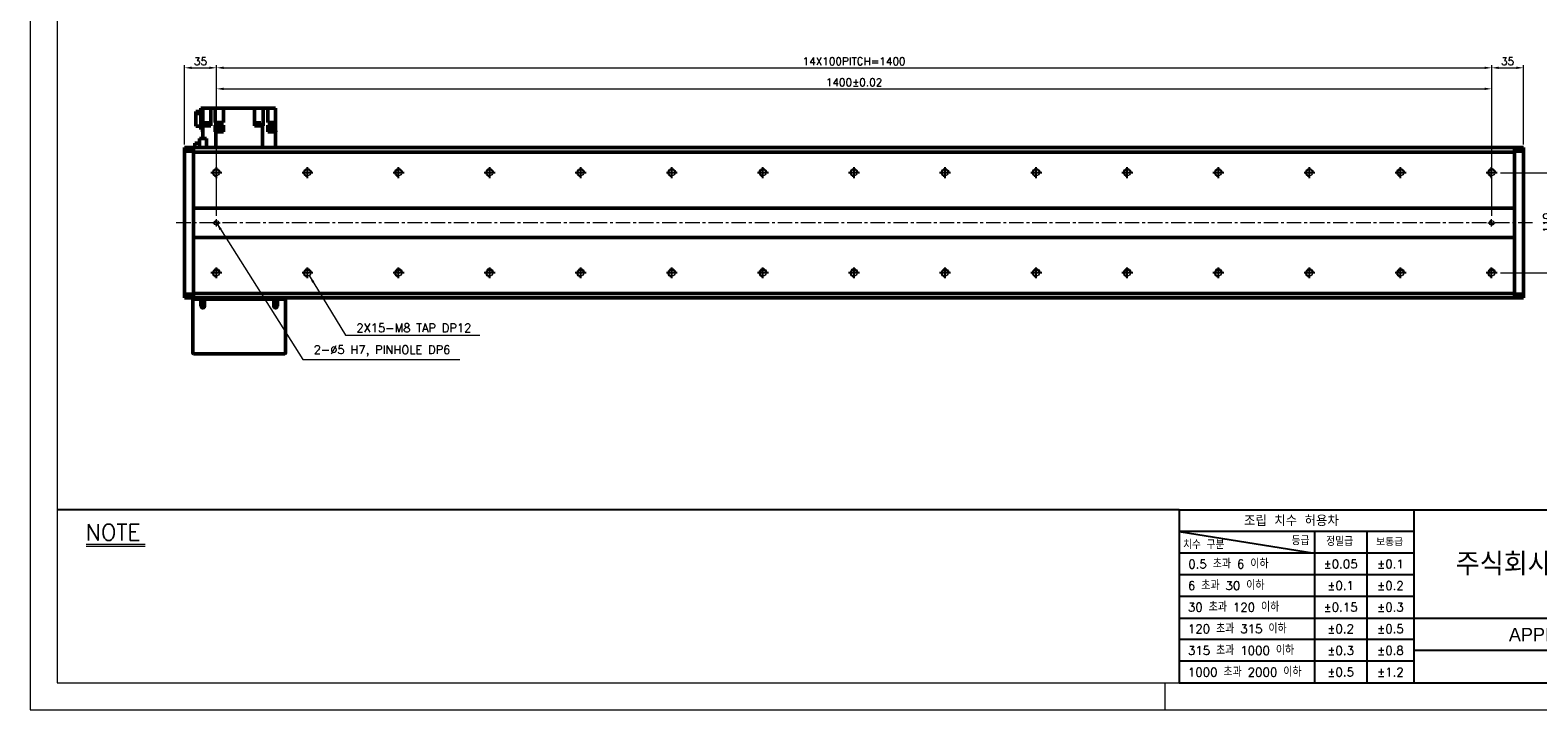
# Model space of a CAD drawing. Header units: millimetres. Extents: x 46547 to 49038, y 6223 to 10291.
# Tile 1 of 5: x 46547 to 48202, y 8529 to 9275. Entities that reach past the tile are written whole.
import ezdxf
from ezdxf.enums import TextEntityAlignment as Align

# ---------------------------------------------------------------- set-up
doc = ezdxf.new("R2010")
doc.units = ezdxf.units.MM
doc.header["$LTSCALE"] = 0.5
doc.linetypes.add('CENTER', pattern=[50.8, 31.75, -6.35, 6.35, -6.35])
doc.layers.get('0').update_dxf_attribs({"lineweight": 20})
for name, color, linetype, lineweight in [('1', 1, 'CENTER', 13), ('4', 4, 'Continuous', 13), ('외형선(ISO)', 7, 'Continuous', 50)]:
    doc.layers.add(name, color=color, linetype=linetype, lineweight=lineweight)
for name, color, linetype in [('3', 3, 'Continuous'), ('C', 1, 'CENTER'), ('DIM', 4, 'Continuous')]:
    doc.layers.add(name, color=color, linetype=linetype)
doc.styles.add('ACISOGDT', font='amgdt.shx')
doc.styles.add('DSR TEXT', font='romans.shx', dxfattribs={"bigfont": 'whgtxt.shx'})
doc.styles.get("Standard").update_dxf_attribs({"font": 'romans.shx', "bigfont": 'whgtxt.shx'})
doc.dimstyles.new('DSR', dxfattribs={"dimscale": 2, "dimtxt": 3, "dimasz": 3, "dimexe": 0.5, "dimexo": 0.5, "dimgap": 0.5, "dimtad": 1, "dimdsep": 46, "dimtxsty": 'Standard', "dimcen": 2.5, "dimclrd": 4, "dimclre": 4, "dimclrt": 2, "dimadec": 0, "dimazin": 2, "dimtfac": 1, "dimtmove": 0, "dimatfit": 3, "dimfxl": 0, "dimlwd": -1, "dimlwe": -1, "dimarcsym": 0})

# ---------------------------------------------------------------- blocks, each defined once
blk = doc.blocks.new('A$C13F00394')
for p, q in [((-202.34, 25.67), (-191.42, 25.67)), ((-202.34, 25.3), (-191.42, 25.3))]:
    blk.add_line(p, q)
at = {"layer": '3'}
for p, q in [((0, 32), (-207.68, 32)), ((0, 32), (202.32, 32)), ((0, 32), (0, 0)), ((43.43, 32), (43.43, 0)), ((0, 28), (25, 24)), ((43.43, 28), (0, 28)), ((25, 28), (25, 0)), ((34.7, 28), (34.7, 0)), ((43.43, 24), (0, 24)), ((43.43, 20), (0, 20)), ((43.43, 16), (0, 16)), ((0, 12), (129.32, 12)), ((43.43, 8), (0, 8)), ((97.32, 6), (43.43, 6)), ((43.43, 4), (0, 4)), ((0, 0), (202.32, 0))]:
    blk.add_line(p, q, dxfattribs=at)
at = {"color": 0, "style": 'DSR TEXT'}
for s, height, p in [('조립 치수 허용차', 2, (11.97, 29.02)), ('치수 구분', 1.5, (0.69, 24.78)), ('등급', 1.5, (20.77, 25.52)), ('정밀급', 1.5, (27.18, 25.37)), ('보통급', 1.3, (36.41, 25.38)), (' 0.5 초과 6 이하', 1.6, (0.56, 21.19)), (' 6 초과 30 이하', 1.6, (0.49, 17.19)), (' 30 초과 120 이하', 1.6, (0.49, 13.19)), (' 120 초과 315 이하', 1.6, (0.49, 9.19)), (' 315 초과 1000 이하', 1.6, (0.49, 5.19)), (' 1000 초과 2000 이하', 1.6, (0.49, 1.19))]:
    blk.add_text(s, height=height, dxfattribs=at).set_placement(p)
at = {"color": 7, "style": 'ACISOGDT'}
blk.add_text('APPROVED', height=2.5, dxfattribs=at).set_placement((70.28, 8.93), align=Align.MIDDLE_CENTER)
at = {"color": 7, "insert": (70.37, 22), "char_height": 4.2, "attachment_point": 5, "style": 'DSR TEXT'}
blk.add_mtext('주식회사 디에스알', dxfattribs=at)
at = {"color": 0, "char_height": 1.6, "attachment_point": 5, "style": 'DSR TEXT'}
for s, insert in [('%%P0.05', (29.85, 22)), ('%%P0.1', (39.07, 22)), ('%%P0.1', (29.85, 18)), ('%%P0.2', (39.07, 18)), ('%%P0.15', (29.85, 14)), ('%%P0.3', (39.07, 14)), ('%%P0.2', (29.85, 10)), ('%%P0.5', (39.07, 10)), ('%%P0.3', (29.85, 6)), ('%%P0.8', (39.07, 6)), ('%%P0.5', (29.85, 2)), ('%%P1.2', (39.07, 2))]:
    blk.add_mtext(s, dxfattribs=dict(at, insert=insert))
at = {"layer": '4', "color": 0, "style": 'DSR TEXT'}
blk.add_text('NOTE', height=3, dxfattribs=at).set_placement((-202.39, 26.38))
blk = doc.blocks.new('A$C1C1952E1')
at = {"color": 1}
blk.add_lwpolyline([(0, 0), (420, 0), (420, 297), (0, 297)], close=True, dxfattribs=at)
at = {"color": 3}
blk.add_lwpolyline([(5, 5), (415, 5), (415, 292), (5, 292)], close=True, dxfattribs=at)
blk = doc.blocks.new('A$C33E56CC6')
h = blk.add_hatch()
h.set_pattern_fill('ANSI31', color=256, style=0)
h.set_pattern_definition([(45, (-7065.45672, -6508.5399), (-0.0883883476, 0.0883883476), [])])
h.paths.add_polyline_path([(4, 6.5, 0.414214), (1.5, 4), (4, 4)])
h.paths.add_polyline_path([(6.5, 4), (4, 4), (4, 1.5, 0.414214)])
blk.add_circle((4, 4), 2.5)
at = {"layer": '1'}
for p, q in [((0, 4), (8, 4)), ((4, 0), (4, 8))]:
    blk.add_line(p, q, dxfattribs=at)
blk = doc.blocks.new('tap8')
blk.add_circle((0, 0), 3.4)
at = {"layer": 'C', "color": 1, "linetype": 'CENTER'}
for p, q in [((-6, 0), (6, 0)), ((0, -6), (0, 6))]:
    blk.add_line(p, q, dxfattribs=at)
at = {"layer": 'DIM', "color": 3}
blk.add_arc((0, 0), 4, 263.8455, 189.4314, dxfattribs=at)
blk = doc.blocks.new('*D112')
at = {"color": 1, "linetype": 'ByBlock'}
for p, q in [((48160.8, 9118.8), (48222, 9118.8)), ((48219, 9111), (48219, 9016.6)), ((48160.8, 9008.8), (48222, 9008.8))]:
    blk.add_line(p, q, dxfattribs=at)
at = {"color": 1}
for points in [[(48217.7, 9111), (48220.3, 9111), (48219, 9118.8)], [(48217.7, 9016.6), (48220.3, 9016.6), (48219, 9008.8)]]:
    blk.add_solid(points, dxfattribs=at)
at = {"layer": 'Defpoints', "color": 0}
for p in [(48157.2, 9118.8), (48157.2, 9008.8), (48219, 9008.8)]:
    blk.add_point(p, dxfattribs=at)
at = {"color": 3, "insert": (48211.8, 9063.8), "char_height": 8.4, "attachment_point": 5, "rotation": 90, "style": 'DSR TEXT'}
blk.add_mtext('110', dxfattribs=at)
blk = doc.blocks.new('*D113')
at = {"color": 1, "linetype": 'ByBlock'}
for p, q in [((46716.2, 9149.9), (46716.2, 9237)), ((46751.2, 9128.5), (46751.2, 9237)), ((46724, 9234), (46743.4, 9234))]:
    blk.add_line(p, q, dxfattribs=at)
at = {"color": 1}
for points in [[(46724, 9235.3), (46724, 9232.7), (46716.2, 9234)], [(46743.4, 9235.3), (46743.4, 9232.7), (46751.2, 9234)]]:
    blk.add_solid(points, dxfattribs=at)
at = {"layer": 'Defpoints', "color": 0}
for p in [(46751.2, 9234), (46716.2, 9146.3), (46751.2, 9124.9)]:
    blk.add_point(p, dxfattribs=at)
at = {"color": 3, "insert": (46733.7, 9241.2), "char_height": 8.4, "attachment_point": 5, "style": 'DSR TEXT'}
blk.add_mtext('35', dxfattribs=at)
blk = doc.blocks.new('*D114')
at = {"color": 1, "linetype": 'ByBlock'}
for p, q in [((46751.2, 9128.5), (46751.2, 9237)), ((48151.2, 9128.5), (48151.2, 9237)), ((46759, 9234), (48143.4, 9234))]:
    blk.add_line(p, q, dxfattribs=at)
at = {"color": 1}
for points in [[(46759, 9235.3), (46759, 9232.7), (46751.2, 9234)], [(48143.4, 9235.3), (48143.4, 9232.7), (48151.2, 9234)]]:
    blk.add_solid(points, dxfattribs=at)
at = {"layer": 'Defpoints', "color": 0}
for p in [(48151.2, 9234), (46751.2, 9124.9), (48151.2, 9124.9)]:
    blk.add_point(p, dxfattribs=at)
at = {"color": 3, "insert": (47451.2, 9241.2), "char_height": 8.4, "attachment_point": 5, "style": 'DSR TEXT'}
blk.add_mtext('14X100PITCH=1400', dxfattribs=at)
blk = doc.blocks.new('*D115')
at = {"color": 1, "linetype": 'ByBlock'}
for p, q in [((48151.2, 9128.5), (48151.2, 9237)), ((48186.2, 9149.9), (48186.2, 9237)), ((48159, 9234), (48178.4, 9234))]:
    blk.add_line(p, q, dxfattribs=at)
at = {"color": 1}
for points in [[(48159, 9235.3), (48159, 9232.7), (48151.2, 9234)], [(48178.4, 9235.3), (48178.4, 9232.7), (48186.2, 9234)]]:
    blk.add_solid(points, dxfattribs=at)
at = {"layer": 'Defpoints', "color": 0}
for p in [(48186.2, 9234), (48186.2, 9146.3), (48151.2, 9124.9)]:
    blk.add_point(p, dxfattribs=at)
at = {"color": 3, "insert": (48168.7, 9241.2), "char_height": 8.4, "attachment_point": 5, "style": 'DSR TEXT'}
blk.add_mtext('35', dxfattribs=at)
blk = doc.blocks.new('*D116')
at = {"color": 1, "linetype": 'ByBlock'}
for p, q in [((46751.2, 9071.4), (46751.2, 9213.9)), ((46759, 9210.9), (48143.4, 9210.9)), ((48151.2, 9071.4), (48151.2, 9213.9))]:
    blk.add_line(p, q, dxfattribs=at)
at = {"color": 1}
for points in [[(46759, 9212.2), (46759, 9209.6), (46751.2, 9210.9)], [(48143.4, 9212.2), (48143.4, 9209.6), (48151.2, 9210.9)]]:
    blk.add_solid(points, dxfattribs=at)
at = {"layer": 'Defpoints', "color": 0}
for p in [(48151.2, 9210.9), (46751.2, 9067.8), (48151.2, 9067.8)]:
    blk.add_point(p, dxfattribs=at)
at = {"color": 3, "insert": (47451.2, 9218.1), "char_height": 8.4, "attachment_point": 5, "style": 'DSR TEXT'}
blk.add_mtext('1400%%P0.02', dxfattribs=at)

msp = doc.modelspace()

# ---------------------------------------------------------------- linework, layer by layer
at = {"color": 1}
msp.add_line((47792.37032, 8558.65502), (47792.37032, 8528.99552), dxfattribs=at)
at = {"layer": '1'}
msp.add_line((48196.15234, 9063.84756), (46706.15234, 9063.84756), dxfattribs=at)
at = {"layer": '3'}
msp.add_line((47808.28287, 8558.65502), (49008.40982, 8558.65502), dxfattribs=at)
at = {"layer": '외형선(ISO)'}
for p, q in [((46734.15234, 9189.84756), (46736.15234, 9189.84756)), ((46734.15234, 9189.84756), (46734.15234, 9166.34756)), ((46736.15234, 9189.84756), (46736.15234, 9170.34756)), ((46740.55234, 9189.84756), (46736.15234, 9189.84756)), ((46745.05234, 9189.84756), (46740.55234, 9189.84756)), ((46749.81967, 9189.84756), (46745.05234, 9189.84756)), ((46745.05234, 9189.84756), (46745.05234, 9170.34756)), ((46749.81967, 9189.84756), (46749.83039, 9189.84756)), ((46749.83039, 9173.84756), (46749.83039, 9189.84756)), ((46749.83039, 9189.84756), (46754.95234, 9189.84756)), ((46758.95234, 9189.84756), (46754.95234, 9189.84756)), ((46758.95234, 9189.84756), (46792.85234, 9189.84756)), ((46758.95234, 9173.84756), (46758.95234, 9189.84756)), ((46792.85234, 9170.34756), (46792.85234, 9189.84756)), ((46797.35234, 9189.84756), (46792.85234, 9189.84756)), ((46797.35234, 9189.84756), (46802.51945, 9189.84756)), ((46807.59618, 9189.84756), (46802.51945, 9189.84756)), ((46802.51945, 9170.34756), (46802.51945, 9189.84756)), ((46807.59618, 9189.84756), (46807.75234, 9189.84756)), ((46807.75234, 9173.84756), (46807.75234, 9189.84756)), ((46811.75234, 9189.84756), (46807.75234, 9189.84756)), ((46811.75234, 9189.84756), (46816.15234, 9189.84756)), ((46816.15234, 9189.84756), (46816.15234, 9173.84756)), ((46734.15234, 9186.15315), (46728.65234, 9186.15315)), ((46728.65234, 9186.15315), (46728.65234, 9183.83763)), ((46728.65234, 9183.83763), (46734.15234, 9183.83763)), ((46728.65234, 9183.83763), (46728.65234, 9169.94198)), ((46728.65234, 9169.94198), (46734.15234, 9169.94198)), ((46736.15234, 9156.49756), (46736.15234, 9170.34756)), ((46736.15234, 9170.34756), (46744.70849, 9170.34756)), ((46737.5914, 9170.84756), (46743.5914, 9170.84756)), ((46737.5914, 9170.84756), (46737.5914, 9170.34756)), ((46737.6414, 9171.54756), (46743.5414, 9171.54756)), ((46737.6414, 9171.54756), (46737.6414, 9170.84756)), ((46737.8414, 9173.54756), (46743.3414, 9173.54756)), ((46737.8414, 9173.54756), (46737.8414, 9171.54756)), ((46743.3414, 9173.54756), (46743.3414, 9171.54756)), ((46743.5414, 9171.54756), (46743.5414, 9170.84756)), ((46743.5914, 9170.84756), (46743.5914, 9170.34756)), ((46745.05234, 9170.34756), (46744.70849, 9170.34756)), ((46749.83039, 9173.84756), (46750.48615, 9173.84756)), ((46749.83039, 9170.84756), (46749.83039, 9165.84756)), ((46750.48615, 9170.84756), (46749.83039, 9170.84756)), ((46750.48615, 9173.84756), (46758.95234, 9173.84756)), ((46750.48615, 9170.84756), (46750.48615, 9173.84756)), ((46758.95234, 9170.84756), (46750.48615, 9170.84756)), ((46758.95234, 9170.84756), (46758.95234, 9165.84756)), ((46801.81852, 9170.34756), (46792.85234, 9170.34756)), ((46794.35091, 9170.84756), (46800.35091, 9170.84756)), ((46794.35091, 9170.84756), (46794.35091, 9170.34756)), ((46794.40091, 9171.54756), (46800.30091, 9171.54756)), ((46794.40091, 9171.54756), (46794.40091, 9170.84756)), ((46794.60091, 9173.54756), (46800.10091, 9173.54756)), ((46794.60091, 9173.54756), (46794.60091, 9171.54756)), ((46800.10091, 9173.54756), (46800.10091, 9171.54756)), ((46800.30091, 9171.54756), (46800.30091, 9170.84756)), ((46800.35091, 9170.84756), (46800.35091, 9170.34756)), ((46801.81852, 9146.34756), (46801.81852, 9170.34756)), ((46801.81852, 9170.34756), (46802.48501, 9170.34756)), ((46802.51945, 9170.34756), (46802.48501, 9170.34756)), ((46807.75234, 9173.84756), (46816.15234, 9173.84756)), ((46807.75234, 9165.84756), (46807.75234, 9170.84756)), ((46816.15234, 9170.84756), (46807.75234, 9170.84756)), ((46816.15234, 9170.84756), (46816.15234, 9173.84756)), ((46816.15234, 9165.84756), (46816.15234, 9170.84756)), ((46732.75234, 9156.49756), (46740.18089, 9156.49756)), ((46732.75234, 9146.34756), (46732.75234, 9156.49756)), ((46734.15234, 9166.34756), (46736.15234, 9166.34756)), ((46735.93244, 9164.84756), (46736.15234, 9164.84756)), ((46735.93244, 9163.84756), (46735.93244, 9164.84756)), ((46736.15234, 9163.84756), (46735.93244, 9163.84756)), ((46740.18089, 9156.49756), (46740.18089, 9146.34756)), ((46749.8277, 9165.84756), (46749.8277, 9163.84756)), ((46749.83039, 9165.84756), (46749.8277, 9165.84756)), ((46749.8277, 9163.84756), (46750.48615, 9163.84756)), ((46750.94172, 9165.84756), (46749.83039, 9165.84756)), ((46750.48615, 9163.84756), (46753.16779, 9163.84756)), ((46750.48615, 9163.84756), (46750.48615, 9146.34756)), ((46750.64172, 9164.84756), (46758.24172, 9164.84756)), ((46750.64172, 9163.84756), (46750.64172, 9164.84756)), ((46750.94172, 9167.44756), (46757.94172, 9167.44756)), ((46750.94172, 9164.84756), (46750.94172, 9167.44756)), ((46755.71564, 9163.84756), (46753.16779, 9163.84756)), ((46755.71564, 9163.84756), (46758.95376, 9163.84756)), ((46757.94172, 9164.84756), (46757.94172, 9167.44756)), ((46757.94172, 9165.84756), (46758.95234, 9165.84756)), ((46758.24172, 9163.84756), (46758.24172, 9164.84756)), ((46758.95376, 9165.84756), (46758.95234, 9165.84756)), ((46758.95376, 9165.84756), (46758.95376, 9163.84756)), ((46807.71328, 9163.84756), (46807.71328, 9165.84756)), ((46807.75234, 9165.84756), (46807.71328, 9165.84756)), ((46807.71328, 9163.84756), (46816.15234, 9163.84756)), ((46807.75234, 9165.84756), (46809.07224, 9165.84756)), ((46808.77224, 9164.84756), (46816.37224, 9164.84756)), ((46808.77224, 9163.84756), (46808.77224, 9164.84756)), ((46809.07224, 9167.44756), (46816.07224, 9167.44756)), ((46809.07224, 9164.84756), (46809.07224, 9167.44756)), ((46816.07224, 9164.84756), (46816.07224, 9167.44756)), ((46816.15234, 9165.84756), (46816.07224, 9165.84756)), ((46816.15234, 9165.84756), (46816.15234, 9164.84756)), ((46816.15234, 9146.34756), (46816.15234, 9163.84756)), ((46816.37224, 9163.84756), (46816.15234, 9163.84756)), ((46816.37224, 9163.84756), (46816.37224, 9164.84756)), ((46716.15234, 9146.34756), (46716.15234, 9145.46888)), ((46726.15234, 9146.34756), (46716.15234, 9146.34756)), ((46716.15234, 9142.34756), (46716.15234, 9145.46888)), ((46716.15234, 9142.34756), (46726.15234, 9142.34756)), ((46716.15234, 8985.34756), (46716.15234, 9142.34756)), ((46726.15234, 9146.34756), (46726.15234, 9145.46889)), ((46726.15234, 9146.34756), (48176.15234, 9146.34756)), ((46726.15234, 9145.46888), (46726.15234, 9146.34756)), ((46726.15234, 9141.34756), (46726.15234, 9145.46889)), ((46726.15234, 9145.46888), (46726.15234, 9142.34756)), ((46726.15234, 9079.84756), (46726.15234, 9141.34756)), ((46726.15234, 9141.34756), (48176.15234, 9141.34756)), ((46727.35234, 9151.17256), (46732.75234, 9151.17256)), ((46727.35234, 9151.17256), (46727.35234, 9146.34756)), ((48176.15234, 9145.46889), (48176.15234, 9146.34756)), ((48176.15234, 9146.34756), (48176.15234, 9145.46889)), ((48176.15234, 9146.34756), (48186.15234, 9146.34756)), ((48176.15234, 9145.46889), (48176.15234, 9141.34756)), ((48176.15234, 9142.34756), (48176.15234, 9145.46889)), ((48176.15234, 9142.34756), (48186.15234, 9142.34756)), ((48176.15234, 9141.34756), (48176.15234, 9079.84756)), ((48186.15234, 9145.46889), (48186.15234, 9146.34756)), ((48186.15234, 9145.46889), (48186.15234, 9142.34756)), ((48186.15234, 9142.34756), (48186.15234, 8985.34756)), ((46726.15234, 9078.99401), (46726.15234, 9079.84756)), ((48176.15234, 9079.84756), (46726.15234, 9079.84756)), ((46726.15234, 9078.64046), (46726.15234, 9078.99401)), ((46726.15234, 9049.05467), (46726.15234, 9078.64046)), ((46726.15234, 9078.64046), (46726.15234, 9049.05467)), ((48176.15234, 9079.84756), (48176.15234, 9078.99401)), ((48176.15234, 9078.99401), (48176.15234, 9078.64046)), ((48176.15234, 9078.64046), (48176.15234, 9049.05467)), ((48176.15234, 9049.05467), (48176.15234, 9078.64046)), ((46726.15234, 9048.70112), (46726.15234, 9049.05467)), ((46726.15234, 9047.84756), (46726.15234, 9048.70112)), ((46726.15234, 8986.34756), (46726.15234, 9047.84756)), ((46726.15234, 9047.84756), (48176.15234, 9047.84756)), ((48176.15234, 9049.05467), (48176.15234, 9048.70112)), ((48176.15234, 9048.70112), (48176.15234, 9047.84756)), ((48176.15234, 9047.84756), (48176.15234, 8986.34756)), ((46726.15234, 8985.34756), (46716.15234, 8985.34756)), ((46716.15234, 8982.22624), (46716.15234, 8985.34756)), ((46716.15234, 8982.22624), (46716.15234, 8981.34756)), ((46726.15234, 8981.34756), (46716.15234, 8981.34756)), ((46725.15234, 8979.84756), (46726.15234, 8979.84756)), ((46725.15234, 8979.84756), (46725.15234, 8920.84756)), ((46726.15234, 8982.22624), (46726.15234, 8986.34756)), ((48176.15234, 8986.34756), (46726.15234, 8986.34756)), ((46726.15234, 8985.34756), (46726.15234, 8982.22624)), ((46726.15234, 8982.22624), (46726.15234, 8981.34756)), ((46726.15234, 8981.34756), (46726.15234, 8982.22624)), ((46726.15234, 8981.34756), (48176.15234, 8981.34756)), ((46726.15234, 8979.84756), (46726.15234, 8981.34756)), ((46726.15234, 8979.84756), (46734.15234, 8979.84756)), ((46734.15234, 8979.84756), (46738.15234, 8979.84756)), ((46734.15234, 8972.34756), (46734.15234, 8979.84756)), ((46738.15234, 8979.84756), (46738.15234, 8972.34756)), ((46738.15234, 8979.84756), (46814.15234, 8979.84756)), ((46814.15234, 8979.84756), (46818.15234, 8979.84756)), ((46814.15234, 8972.34756), (46814.15234, 8979.84756)), ((46818.15234, 8979.84756), (46818.15234, 8972.34756)), ((46818.15234, 8979.84756), (46826.15234, 8979.84756)), ((46826.15234, 8979.84756), (46826.15234, 8981.34756)), ((46826.15234, 8979.84756), (46827.15234, 8979.84756)), ((46827.15234, 8920.84756), (46827.15234, 8979.84756)), ((48176.15234, 8986.34756), (48176.15234, 8982.22624)), ((48186.15234, 8985.34756), (48176.15234, 8985.34756)), ((48176.15234, 8982.22624), (48176.15234, 8985.34756)), ((48176.15234, 8981.34756), (48176.15234, 8982.22624)), ((48176.15234, 8982.22624), (48176.15234, 8981.34756)), ((48176.15234, 8981.34756), (48186.15234, 8981.34756)), ((48186.15234, 8985.34756), (48186.15234, 8982.22624)), ((48186.15234, 8981.34756), (48186.15234, 8982.22624)), ((46726.15234, 8919.84756), (46826.15234, 8919.84756))]:
    msp.add_line(p, q, dxfattribs=at)
for centre in [(46736.15234, 8972.34756), (46816.15234, 8972.34756)]:
    msp.add_circle(centre, 1.2295, dxfattribs=at)
for centre, radius, start, end in [((46736.15234, 8972.34756), 2, 180, 0), ((46816.15234, 8972.34756), 2, 180, 0), ((46726.15234, 8920.84756), 1, 180, 270), ((46826.15234, 8920.84756), 1, 270, 0)]:
    msp.add_arc(centre, radius, start, end, dxfattribs=at)

# ---------------------------------------------------------------- block references
at = {"xscale": 5.931900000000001, "yscale": 5.931900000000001, "zscale": 5.931900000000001}
for name, p in [('A$C1C1952E1', (46546.67132, 8528.99552)), ('A$C13F00394', (47808.28288, 8558.65502))]:
    msp.add_blockref(name, p, dxfattribs=at)
at = {"rotation": 90}
for p in [(46751.15234, 9118.84756), (46851.15234, 9118.84756), (46951.15234, 9118.84756), (47051.15234, 9118.84756), (47151.15234, 9118.84756), (47251.15234, 9118.84756), (47351.15234, 9118.84756), (47451.15234, 9118.84756), (47551.15234, 9118.84756), (47651.15234, 9118.84756), (47751.15234, 9118.84756), (47851.15234, 9118.84756), (47951.15234, 9118.84756), (48051.15234, 9118.84756), (48151.15234, 9118.84756), (46751.15234, 9008.84756), (46851.15234, 9008.84756), (46951.15234, 9008.84756), (47051.15234, 9008.84756), (47151.15234, 9008.84756), (47251.15234, 9008.84756), (47351.15234, 9008.84756), (47451.15234, 9008.84756), (47551.15234, 9008.84756), (47651.15234, 9008.84756), (47751.15234, 9008.84756), (47851.15234, 9008.84756), (47951.15234, 9008.84756), (48051.15234, 9008.84756), (48151.15234, 9008.84756)]:
    msp.add_blockref('tap8', p, dxfattribs=at)
for p in [(46747.15233, 9059.84757), (48147.15233, 9059.84757)]:
    msp.add_blockref('A$C33E56CC6', p)

# ---------------------------------------------------------------- texts
at = {"color": 3, "char_height": 9.24, "attachment_point": 7, "style": 'DSR TEXT'}
for s, insert in [('2X15-M8 TAP DP12', (46904.76964, 8943.82565)), ('2-%%C5 H7, PINHOLE DP6', (46857.93099, 8917.05101))]:
    msp.add_mtext(s, dxfattribs=dict(at, insert=insert))

# ---------------------------------------------------------------- dimensions: what is measured, and where the dimension line sits
for base, p1, p2, picture, middle in [((46751.15234, 9234.0085), (46716.15234, 9146.34756), (46751.15234, 9124.89454), '*D113', (46733.65234, 9241.2085)), ((48186.15234, 9234.0085), (48151.15234, 9124.89454), (48186.15234, 9146.34756), '*D115', (48168.65234, 9241.2085))]:
    dim = msp.add_linear_dim(base=base, p1=p1, p2=p2, dimstyle='DSR', override={"dimscale": 3, "dimtxt": 2.8, "dimasz": 2.600136, "dimexe": 1, "dimexo": 1.2, "dimgap": 1, "dimdec": 4, "dimtxsty": 'DSR TEXT', "dimclrd": 1, "dimclre": 1, "dimclrt": 3, "dimtdec": 4, "dimtix": 1})
    dim.commit()
    dim.dimension.update_dxf_attribs({"geometry": picture, "text_midpoint": middle})
for base, p1, p2, text, picture, middle in [((48151.15234, 9234.0085), (46751.15234, 9124.89454), (48151.15234, 9124.89454), '14X100PITCH=<>', '*D114', (47451.15234, 9241.2085)), ((48151.15234, 9210.88256), (46751.15234, 9067.84756), (48151.15234, 9067.84756), '<>%%P0.02', '*D116', (47451.15234, 9218.08256))]:
    dim = msp.add_linear_dim(base=base, p1=p1, p2=p2, text=text, dimstyle='DSR', override={"dimscale": 3, "dimtxt": 2.8, "dimasz": 2.600136, "dimexe": 1, "dimexo": 1.2, "dimgap": 1, "dimdec": 4, "dimtxsty": 'DSR TEXT', "dimclrd": 1, "dimclre": 1, "dimclrt": 3, "dimtdec": 4, "dimtix": 1})
    dim.commit()
    dim.dimension.update_dxf_attribs({"geometry": picture, "text_midpoint": middle})
dim = msp.add_linear_dim(base=(48219.02754, 9008.84756), p1=(48157.19931, 9118.84756), p2=(48157.19931, 9008.84756), angle=90, dimstyle='DSR', override={"dimscale": 3, "dimtxt": 2.8, "dimasz": 2.600136, "dimexe": 1, "dimexo": 1.2, "dimgap": 1, "dimdec": 4, "dimtxsty": 'DSR TEXT', "dimclrd": 1, "dimclre": 1, "dimclrt": 3, "dimtdec": 4, "dimtix": 1})
dim.commit()
dim.dimension.update_dxf_attribs({"geometry": '*D112', "text_midpoint": (48211.82754, 9063.84756)})

# ---------------------------------------------------------------- leaders
at = {"annotation_type": 0, "has_hookline": 1, "hookline_direction": 0}
for points, text_width in [([(46751.15234, 9063.84756), (46846.05055, 8913.75101), (46854.63099, 8913.75101)], 160.4625), ([(46853.017, 9006.0045), (46892.88919, 8940.52565), (46901.46964, 8940.52565)], 135.575)]:
    msp.add_leader(points, dimstyle='DSR', override={"dimscale": 3.3, "dimtxt": 2.8, "dimasz": 2.600136, "dimexe": 1, "dimexo": 1.2, "dimgap": 1, "dimdec": 4, "dimtxsty": 'DSR TEXT', "dimclrd": 1, "dimclre": 1, "dimclrt": 3, "dimtdec": 4, "dimtix": 1}, dxfattribs=dict(at, text_width=text_width))

doc.saveas('drawing.dxf')
